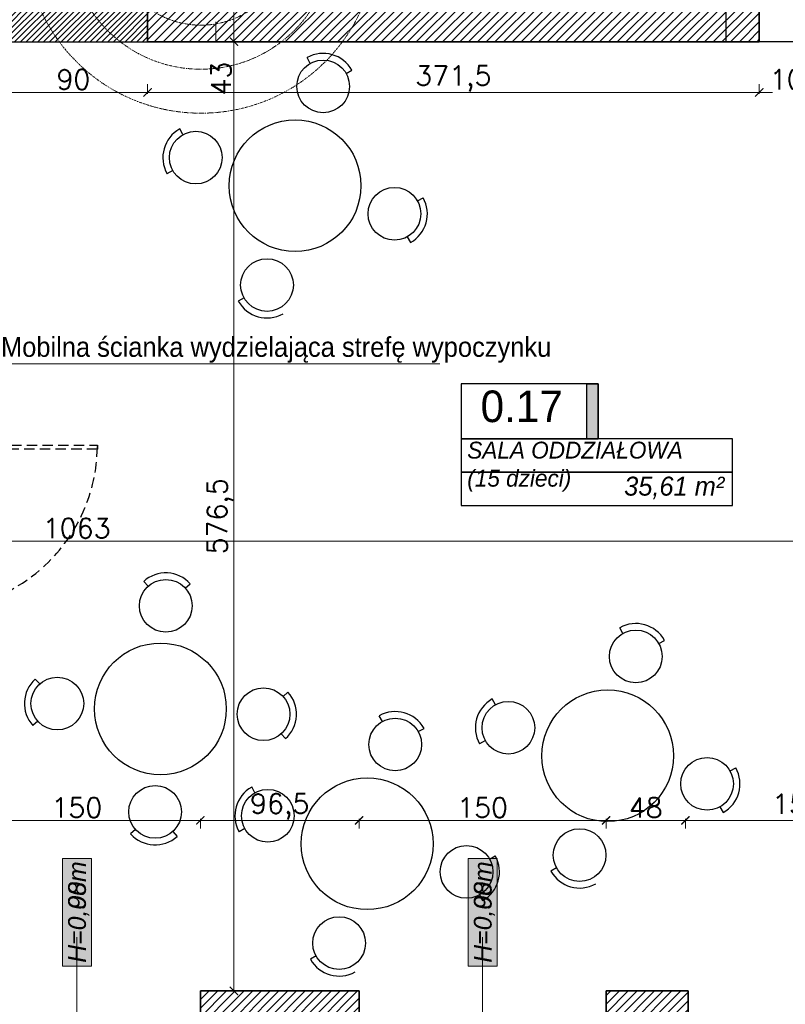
# Model space of a CAD drawing. Header units: millimetres. Extents: x -740 to 33545, y 5178 to 22494.
# Tile 109 of 256: x 9429 to 9894, y 9775 to 10373. Entities that reach past the tile are written whole.
import ezdxf
from ezdxf.lldxf.tags import DXFTag

# ---------------------------------------------------------------- set-up
doc = ezdxf.new("R2010")
doc.units = ezdxf.units.MM
doc.header["$MEASUREMENT"] = 0
for name, pattern in [('DASHDOT', [1, 0.5, -0.25, 0, -0.25]), ('DASHED2', [9.525, 6.35, -3.175]), ('DIVIDE2', [0.625, 0.25, -0.125, 0, -0.125, 0, -0.125])]:
    doc.linetypes.add(name, pattern=pattern)
doc.layers.get('Defpoints').update_dxf_attribs({"color": 252})
for name, color, linetype, lineweight in [('## went', 20, 'DIVIDE2', 15), ('_IS_Nawiew', 5, 'Continuous', 20), ('A_istniejące ściany', 252, 'Continuous', 35), ('A_l.przerywana', 252, 'ICAD_ISO03W100', 9), ('A_opisy', 252, 'Continuous', 15), ('l. przekrojowa', 252, 'Continuous', 30), ('l.wypełnien', 252, 'Continuous', 5), ('Nowe_820-G Rysunki Obrazki_Nr_pióra__23', 252, 'Continuous', 15), ('wymiarowanie', 252, 'Continuous', 9)]:
    doc.layers.add(name, color=color, linetype=linetype, lineweight=lineweight)
doc.layers.add('## went NIEWID', color=51, linetype='DASHDOT', lineweight=15, plot=False)
doc.layers.add('_I_EKO_PODKLAD 3', color=252, linetype='Continuous')
doc.layers.add('tabelki opis', color=252, linetype='Continuous')
doc.styles.add('ARIALL', font='GOTHIC.TTF', dxfattribs={"height": 40})
doc.styles.add('ROMANS', font='romans')
doc.styles.add('styl2', font='simplex.shx')
tags = doc.linetypes.add('ICAD_ISO03W100', pattern=[30, 12, -18]).pattern_tags.tags
tags[6:7] = [DXFTag(74, 4), DXFTag(75, 0), DXFTag(340, '0'), DXFTag(46, 1.0), DXFTag(50, 0.0), DXFTag(44, 0.0), DXFTag(45, 0.0)]
tags[4:5] = [DXFTag(74, 4), DXFTag(75, 0), DXFTag(340, '0'), DXFTag(46, 1.0), DXFTag(50, 0.0), DXFTag(44, 0.0), DXFTag(45, 0.0)]
doc.dimstyles.new('Skala 1-50', dxfattribs={"dimtxt": 12, "dimasz": 5, "dimexe": 1, "dimexo": 1, "dimgap": 1.5, "dimtad": 1, "dimdec": 1, "dimrnd": 0.5, "dimtxsty": 'styl2', "dimblk": 'ARCHTICK', "dimcen": 5, "dimadec": 0, "dimazin": 0, "dimtfac": 1, "dimtdec": 1, "dimtmove": 1, "dimatfit": 3, "dimldrblk": 'ARCHTICK', "dimfxl": 0, "dimlwd": -1, "dimlwe": -1, "dimarcsym": 0})

# ---------------------------------------------------------------- blocks, each defined once
blk = doc.blocks.new('_ArchTick')
at = {"color": 0, "linetype": 'ByBlock', "const_width": 0.15}
blk.add_lwpolyline([(-0.5, -0.5), (0.5, 0.5)], dxfattribs=at)
blk = doc.blocks.new('*D1187')
at = {"layer": 'Defpoints', "color": 0}
for p in [(9574.19, 10402.52), (9559.18, 10359.34), (9574.19, 10359.34)]:
    blk.add_point(p, dxfattribs=at)
at = {"layer": 'wymiarowanie', "color": 0}
for p, q in [((9564.18, 10402.52), (9558.18, 10402.52)), ((9559.18, 10402.52), (9559.18, 10359.34)), ((9564.18, 10359.34), (9558.18, 10359.34)), ((9559.18, 10359.34), (9559.18, 10326.72))]:
    blk.add_line(p, q, dxfattribs=at)
at = {"layer": 'wymiarowanie', "color": 0, "xscale": 5, "yscale": 5, "zscale": 5}
for p, rotation in [((9559.18, 10402.52), 90), ((9559.18, 10359.34), 270)]:
    blk.add_blockref('_ArchTick', p, dxfattribs=dict(at, rotation=rotation))
at = {"layer": 'wymiarowanie', "color": 0, "insert": (9551.38, 10336.94), "char_height": 12, "attachment_point": 5, "rotation": 90, "style": 'styl2'}
blk.add_mtext('43', dxfattribs=at)
blk = doc.blocks.new('*D1188')
at = {"layer": 'Defpoints', "color": 0}
for p in [(9574.19, 10359.34), (9559.18, 9782.76), (9587.01, 9782.76)]:
    blk.add_point(p, dxfattribs=at)
at = {"layer": 'wymiarowanie', "color": 0}
for p, q in [((9564.18, 10359.34), (9558.18, 10359.34)), ((9559.18, 10359.34), (9559.18, 9782.76)), ((9564.18, 9782.76), (9558.18, 9782.76))]:
    blk.add_line(p, q, dxfattribs=at)
at = {"layer": 'wymiarowanie', "color": 0, "xscale": 5, "yscale": 5, "zscale": 5}
for p, rotation in [((9559.18, 10359.34), 90), ((9559.18, 9782.76), 270)]:
    blk.add_blockref('_ArchTick', p, dxfattribs=dict(at, rotation=rotation))
at = {"layer": 'wymiarowanie', "color": 0, "insert": (9550.84, 10071.05), "char_height": 12, "attachment_point": 5, "rotation": 90, "style": 'styl2'}
blk.add_mtext('576,5', dxfattribs=at)
blk = doc.blocks.new('*D2227')
at = {"layer": 'Defpoints', "color": 0}
for p in [(8932.19, 10064.95), (9995.19, 10064.95), (8932.19, 10055.97)]:
    blk.add_point(p, dxfattribs=at)
at = {"layer": 'wymiarowanie', "color": 0}
for p, q in [((8932.19, 10060.97), (8932.19, 10054.97)), ((9995.19, 10060.97), (9995.19, 10054.97)), ((9995.19, 10055.97), (8932.19, 10055.97))]:
    blk.add_line(p, q, dxfattribs=at)
at = {"layer": 'wymiarowanie', "color": 0, "xscale": 5, "yscale": 5, "zscale": 5, "rotation": 180}
blk.add_blockref('_ArchTick', (8932.19, 10055.97), dxfattribs=at)
at = {"layer": 'wymiarowanie', "color": 0, "xscale": 5, "yscale": 5, "zscale": 5}
blk.add_blockref('_ArchTick', (9995.19, 10055.97), dxfattribs=at)
at = {"layer": 'wymiarowanie', "color": 0, "insert": (9463.69, 10063.77), "char_height": 12, "attachment_point": 5, "style": 'styl2'}
blk.add_mtext('1063', dxfattribs=at)
blk = doc.blocks.new('*D2624')
at = {"layer": 'Defpoints', "color": 0}
for p in [(9416.72, 10359.34), (9506.72, 10359.34), (9506.72, 10328.56)]:
    blk.add_point(p, dxfattribs=at)
at = {"layer": 'wymiarowanie', "color": 0}
for p, q in [((9416.72, 10333.56), (9416.72, 10327.56)), ((9506.72, 10333.56), (9506.72, 10327.56)), ((9416.72, 10328.56), (9506.72, 10328.56))]:
    blk.add_line(p, q, dxfattribs=at)
at = {"layer": 'wymiarowanie', "color": 0, "xscale": 5, "yscale": 5, "zscale": 5, "rotation": 180}
blk.add_blockref('_ArchTick', (9416.72, 10328.56), dxfattribs=at)
at = {"layer": 'wymiarowanie', "color": 0, "xscale": 5, "yscale": 5, "zscale": 5}
blk.add_blockref('_ArchTick', (9506.72, 10328.56), dxfattribs=at)
at = {"layer": 'wymiarowanie', "color": 0, "insert": (9461.72, 10336.36), "char_height": 12, "attachment_point": 5, "style": 'styl2'}
blk.add_mtext('90', dxfattribs=at)
blk = doc.blocks.new('*D2625')
at = {"layer": 'Defpoints', "color": 0}
for p in [(9506.72, 10359.34), (9878.19, 10359.34), (9878.19, 10328.56)]:
    blk.add_point(p, dxfattribs=at)
at = {"layer": 'wymiarowanie', "color": 0}
for p, q in [((9506.72, 10333.56), (9506.72, 10327.56)), ((9878.19, 10333.56), (9878.19, 10327.56)), ((9506.72, 10328.56), (9878.19, 10328.56))]:
    blk.add_line(p, q, dxfattribs=at)
at = {"layer": 'wymiarowanie', "color": 0, "xscale": 5, "yscale": 5, "zscale": 5, "rotation": 180}
blk.add_blockref('_ArchTick', (9506.72, 10328.56), dxfattribs=at)
at = {"layer": 'wymiarowanie', "color": 0, "xscale": 5, "yscale": 5, "zscale": 5}
blk.add_blockref('_ArchTick', (9878.19, 10328.56), dxfattribs=at)
at = {"layer": 'wymiarowanie', "color": 0, "insert": (9692.45, 10336.91), "char_height": 12, "attachment_point": 5, "style": 'styl2'}
blk.add_mtext('371,5', dxfattribs=at)
blk = doc.blocks.new('*D2626')
at = {"layer": 'Defpoints', "color": 0}
for p in [(9878.19, 10359.34), (9980.19, 10359.34), (9980.19, 10328.56)]:
    blk.add_point(p, dxfattribs=at)
at = {"layer": 'wymiarowanie', "color": 0}
for p, q in [((9878.19, 10333.56), (9878.19, 10327.56)), ((9980.19, 10333.56), (9980.19, 10327.56)), ((9878.19, 10328.56), (9886.18, 10328.56)), ((9980.19, 10328.56), (9913.95, 10328.56))]:
    blk.add_line(p, q, dxfattribs=at)
at = {"layer": 'wymiarowanie', "color": 0, "xscale": 5, "yscale": 5, "zscale": 5, "rotation": 180}
blk.add_blockref('_ArchTick', (9878.19, 10328.56), dxfattribs=at)
at = {"layer": 'wymiarowanie', "color": 0, "xscale": 5, "yscale": 5, "zscale": 5}
blk.add_blockref('_ArchTick', (9980.19, 10328.56), dxfattribs=at)
at = {"layer": 'wymiarowanie', "color": 0, "insert": (9900.07, 10336.36), "char_height": 12, "attachment_point": 5, "style": 'styl2'}
blk.add_mtext('102', dxfattribs=at)
blk = doc.blocks.new('*D2648')
at = {"layer": 'Defpoints', "color": 0}
for p in [(9538.82, 9886.31), (9388.82, 9782.76), (9538.82, 9782.76)]:
    blk.add_point(p, dxfattribs=at)
at = {"layer": 'wymiarowanie', "color": 0}
for p, q in [((9388.82, 9881.31), (9388.82, 9887.31)), ((9538.82, 9881.31), (9538.82, 9887.31)), ((9388.82, 9886.31), (9538.82, 9886.31))]:
    blk.add_line(p, q, dxfattribs=at)
at = {"layer": 'wymiarowanie', "color": 0, "xscale": 5, "yscale": 5, "zscale": 5, "rotation": 180}
blk.add_blockref('_ArchTick', (9388.82, 9886.31), dxfattribs=at)
at = {"layer": 'wymiarowanie', "color": 0, "xscale": 5, "yscale": 5, "zscale": 5}
blk.add_blockref('_ArchTick', (9538.82, 9886.31), dxfattribs=at)
at = {"layer": 'wymiarowanie', "color": 0, "insert": (9463.82, 9894.11), "char_height": 12, "attachment_point": 5, "style": 'styl2'}
blk.add_mtext('150', dxfattribs=at)
blk = doc.blocks.new('*D2649')
at = {"layer": 'Defpoints', "color": 0}
for p in [(9635.2, 9886.31), (9538.82, 9782.76), (9635.2, 9782.76)]:
    blk.add_point(p, dxfattribs=at)
at = {"layer": 'wymiarowanie', "color": 0}
for p, q in [((9538.82, 9881.31), (9538.82, 9887.31)), ((9635.2, 9881.31), (9635.2, 9887.31)), ((9538.82, 9886.31), (9635.2, 9886.31))]:
    blk.add_line(p, q, dxfattribs=at)
at = {"layer": 'wymiarowanie', "color": 0, "xscale": 5, "yscale": 5, "zscale": 5, "rotation": 180}
blk.add_blockref('_ArchTick', (9538.82, 9886.31), dxfattribs=at)
at = {"layer": 'wymiarowanie', "color": 0, "xscale": 5, "yscale": 5, "zscale": 5}
blk.add_blockref('_ArchTick', (9635.2, 9886.31), dxfattribs=at)
at = {"layer": 'wymiarowanie', "color": 0, "insert": (9587.01, 9894.66), "char_height": 12, "attachment_point": 5, "style": 'styl2'}
blk.add_mtext('96,5', dxfattribs=at)
blk = doc.blocks.new('*D2650')
at = {"layer": 'Defpoints', "color": 0}
for p in [(9785.2, 9886.31), (9635.2, 9782.76), (9785.2, 9782.76)]:
    blk.add_point(p, dxfattribs=at)
at = {"layer": 'wymiarowanie', "color": 0}
for p, q in [((9635.2, 9881.31), (9635.2, 9887.31)), ((9785.2, 9881.31), (9785.2, 9887.31)), ((9635.2, 9886.31), (9785.2, 9886.31))]:
    blk.add_line(p, q, dxfattribs=at)
at = {"layer": 'wymiarowanie', "color": 0, "xscale": 5, "yscale": 5, "zscale": 5, "rotation": 180}
blk.add_blockref('_ArchTick', (9635.2, 9886.31), dxfattribs=at)
at = {"layer": 'wymiarowanie', "color": 0, "xscale": 5, "yscale": 5, "zscale": 5}
blk.add_blockref('_ArchTick', (9785.2, 9886.31), dxfattribs=at)
at = {"layer": 'wymiarowanie', "color": 0, "insert": (9710.2, 9894.11), "char_height": 12, "attachment_point": 5, "style": 'styl2'}
blk.add_mtext('150', dxfattribs=at)
blk = doc.blocks.new('*D2651')
at = {"layer": 'Defpoints', "color": 0}
for p in [(9833.39, 9886.31), (9785.2, 9782.76), (9833.39, 9782.76)]:
    blk.add_point(p, dxfattribs=at)
at = {"layer": 'wymiarowanie', "color": 0}
for p, q in [((9785.2, 9881.31), (9785.2, 9887.31)), ((9833.39, 9881.31), (9833.39, 9887.31)), ((9785.2, 9886.31), (9833.39, 9886.31))]:
    blk.add_line(p, q, dxfattribs=at)
at = {"layer": 'wymiarowanie', "color": 0, "xscale": 5, "yscale": 5, "zscale": 5, "rotation": 180}
blk.add_blockref('_ArchTick', (9785.2, 9886.31), dxfattribs=at)
at = {"layer": 'wymiarowanie', "color": 0, "xscale": 5, "yscale": 5, "zscale": 5}
blk.add_blockref('_ArchTick', (9833.39, 9886.31), dxfattribs=at)
at = {"layer": 'wymiarowanie', "color": 0, "insert": (9809.3, 9894.11), "char_height": 12, "attachment_point": 5, "style": 'styl2'}
blk.add_mtext('48', dxfattribs=at)
blk = doc.blocks.new('*D2652')
at = {"layer": 'Defpoints', "color": 0}
for p in [(9985.02, 9886.31), (9833.39, 9782.76), (9985.02, 9782.76)]:
    blk.add_point(p, dxfattribs=at)
at = {"layer": 'wymiarowanie', "color": 0}
for p, q in [((9833.39, 9881.31), (9833.39, 9887.31)), ((9985.02, 9881.31), (9985.02, 9887.31)), ((9833.39, 9886.31), (9985.02, 9886.31))]:
    blk.add_line(p, q, dxfattribs=at)
at = {"layer": 'wymiarowanie', "color": 0, "xscale": 5, "yscale": 5, "zscale": 5, "rotation": 180}
blk.add_blockref('_ArchTick', (9833.39, 9886.31), dxfattribs=at)
at = {"layer": 'wymiarowanie', "color": 0, "xscale": 5, "yscale": 5, "zscale": 5}
blk.add_blockref('_ArchTick', (9985.02, 9886.31), dxfattribs=at)
at = {"layer": 'wymiarowanie', "color": 0, "insert": (9909.2, 9894.51), "char_height": 12, "attachment_point": 5, "style": 'styl2'}
blk.add_mtext('151,5', dxfattribs=at)
blk = doc.blocks.new('erdrrer')
at = {"layer": '## went', "color": 5, "linetype": 'Continuous', "lineweight": 15}
for p, q in [((341343.16, 163325.05), (341331.68, 163331.67)), ((341331.68, 163331.67), (341338.31, 163320.2)), ((341331.68, 163331.67), (341338.31, 163320.2)), ((341364.32, 163325.05), (341375.8, 163331.67)), ((341375.8, 163331.67), (341369.17, 163320.2)), ((341375.8, 163331.67), (341369.17, 163320.2)), ((341338.31, 163320.2), (341343.16, 163325.05)), ((341338.31, 163320.2), (341343.16, 163325.05)), ((341369.17, 163320.2), (341364.32, 163325.05)), ((341369.17, 163320.2), (341364.32, 163325.05)), ((341346.65, 163316.7), (341340.73, 163322.62)), ((341360.83, 163316.7), (341366.75, 163322.62)), ((341346.82, 163316.53), (341346.82, 163316.53)), ((341346.65, 163302.53), (341340.73, 163296.61)), ((341346.82, 163302.7), (341346.82, 163302.7)), ((341360.66, 163302.7), (341360.66, 163302.7)), ((341360.83, 163302.53), (341366.75, 163296.61)), ((341338.31, 163299.03), (341331.68, 163287.56)), ((341343.16, 163294.18), (341338.31, 163299.03)), ((341343.16, 163294.18), (341338.31, 163299.03)), ((341364.32, 163294.18), (341369.17, 163299.03)), ((341364.32, 163294.18), (341369.17, 163299.03)), ((341369.17, 163299.03), (341375.8, 163287.56)), ((341331.68, 163287.56), (341343.16, 163294.18)), ((341331.68, 163287.56), (341343.16, 163294.18)), ((341375.8, 163287.56), (341364.32, 163294.18)), ((341375.8, 163287.56), (341364.32, 163294.18))]:
    blk.add_line(p, q, dxfattribs=at)
at = {"layer": '## went', "color": 5, "linetype": 'Continuous', "const_width": 0.0165}
for points in [[(341331.68, 163331.67), (341338.31, 163320.2), (341343.16, 163325.05)], [(341375.8, 163331.67), (341369.17, 163320.2), (341364.32, 163325.05)], [(341331.68, 163287.56), (341343.16, 163294.18), (341338.31, 163299.03)], [(341375.8, 163287.56), (341364.32, 163294.18), (341369.17, 163299.03)]]:
    blk.add_lwpolyline(points, close=True, dxfattribs=at)
at = {"layer": '## went', "color": 5, "lineweight": 30}
for radius in [7.45, 5.44]:
    blk.add_circle((341353.74, 163309.62), radius, dxfattribs=at)
at = {"layer": '## went', "color": 5, "lineweight": 15}
blk.add_point((341353.74, 163309.62), dxfattribs=at)
blk.add_point((341353.74, 163309.62), dxfattribs=at)
at = {"layer": '## went NIEWID'}
for radius in [100, 75, 50]:
    blk.add_circle((341353.74, 163309.62), radius, dxfattribs=at)

msp = doc.modelspace()

# ---------------------------------------------------------------- hatches: boundary and pattern name
at = {"layer": 'A_opisy', "ltscale": 0.3}
for points in [[(9455.06, 9797.7), (9455.06, 9863.16), (9472.59, 9863.16), (9472.59, 9797.7)], [(9455.06, 9797.7), (9455.06, 9863.16), (9472.59, 9863.16), (9472.59, 9797.7)], [(9455.06, 9797.7), (9455.06, 9863.16), (9472.59, 9863.16), (9472.59, 9797.7)], [(9455.06, 9797.7), (9455.06, 9863.16), (9472.59, 9863.16), (9472.59, 9797.7)], [(9701.44, 9797.7), (9701.44, 9863.16), (9718.97, 9863.16), (9718.97, 9797.7)], [(9701.44, 9797.7), (9701.44, 9863.16), (9718.97, 9863.16), (9718.97, 9797.7)], [(9701.44, 9797.7), (9701.44, 9863.16), (9718.97, 9863.16), (9718.97, 9797.7)], [(9701.44, 9797.7), (9701.44, 9863.16), (9718.97, 9863.16), (9718.97, 9797.7)]]:
    msp.add_hatch(color=256, dxfattribs=at).paths.add_polyline_path(points)
at = {"layer": 'l.wypełnien'}
h = msp.add_hatch(dxfattribs=at)
h.set_pattern_fill('ANSI31', color=256, scale=20, style=0)
h.paths.add_polyline_path([(9416.72, 10402.52), (9416.72, 10359.34), (9506.72, 10359.34), (9506.72, 10402.52), (9417.07, 10402.52)])
h = msp.add_hatch(dxfattribs=at)
h.set_pattern_fill('ANSI31', color=256, scale=30, style=0)
h.paths.add_polyline_path([(10179.68, 10402.52), (10279.59, 10402.52), (10279.59, 10396.52), (10273.59, 10396.52), (10273.59, 10123.69), (10279.59, 10126.48), (10279.59, 10017.29), (10316.23, 10017.29), (10316.23, 9992.74), (10279.59, 9992.74), (10279.59, 9927.76), (10254.19, 9927.76), (10254.19, 10359.34), (10179.68, 10359.34)])
h.paths.add_polyline_path([(10260.11, 10246.37), (10272.71, 10246.37), (10272.71, 10279.87), (10260.11, 10279.87)], flags=24)
h.paths.add_polyline_path([(10504.8, 10309.84), (10504.8, 10297.84), (10504.8, 10254.75), (10504.8, 10017.29), (10504.8, 9992.74), (10504.8, 9927.76), (10529.35, 9927.76), (10529.35, 10281.34), (10542.35, 10281.34), (10542.35, 10359.34), (10636.35, 10359.34), (10635.51, 10402.52), (10504.8, 10402.52), (10504.8, 10396.52)])
h.paths.add_polyline_path([(10504.8, 10396.52), (10510.8, 10396.52), (10510.8, 10309.84), (10504.8, 10309.84)], flags=16)
h.paths.add_polyline_path([(10504.8, 10392.52), (10504.8, 10309.84), (10510.8, 10309.84), (10510.8, 10396.52), (10504.8, 10396.52)], flags=0)
h.paths.add_polyline_path([(10515.95, 10326.34), (10515.95, 10347.34), (10530.35, 10347.34), (10530.35, 10326.34)], flags=16)
h.paths.add_polyline_path([(10515.95, 10347.34), (10515.95, 10326.34), (10530.35, 10326.34), (10530.35, 10347.34)], flags=0)
h.paths.add_polyline_path([(10515.95, 10297.84), (10515.95, 10293.34), (10530.35, 10293.34), (10530.35, 10314.34), (10515.95, 10314.34), (10515.95, 10309.84)], flags=16)
h.paths.add_polyline_path([(10515.95, 10297.84), (10515.95, 10309.84), (10515.95, 10314.34), (10530.35, 10314.34), (10530.35, 10293.34), (10515.95, 10293.34)], flags=0)
h.paths.add_polyline_path([(10504.8, 10254.75), (10504.8, 10297.84), (10510.8, 10297.84), (10510.8, 10254.75)], flags=16)
h.paths.add_polyline_path([(10510.8, 10254.75), (10510.8, 10297.84), (10504.8, 10297.84), (10504.8, 10259.75), (10504.8, 10254.75)], flags=0)
h.paths.add_polyline_path([(10504.8, 10297.84), (10510.8, 10297.84), (10510.8, 10309.84), (10504.8, 10309.84)], flags=16)
h.paths.add_polyline_path([(10504.8, 10309.84), (10510.8, 10309.84), (10510.8, 10297.84), (10504.8, 10297.84)], flags=0)
h.paths.add_polyline_path([(10510.8, 10309.84), (10515.95, 10309.84), (10515.95, 10297.84), (10510.8, 10297.84)], flags=16)
h.paths.add_polyline_path([(10510.84, 10326.02), (10523.45, 10326.02), (10523.45, 10359.52), (10510.84, 10359.52)], flags=8)
h.paths.add_polyline_path([(10510.84, 10326.02), (10523.45, 10326.02), (10523.45, 10359.52), (10510.84, 10359.52)], flags=8)
h.paths.add_polyline_path([(9506.72, 10359.34), (9506.72, 10402.52), (9858.19, 10402.52), (9858.19, 10359.34)])
h.paths.add_polyline_path([(10000.19, 10359.34), (10089.09, 10359.34), (10089.09, 10402.52), (10000.19, 10402.52)])
h.paths.add_polyline_path([(10273.59, 10123.69), (10273.59, 10396.52), (10279.59, 10396.52), (10279.59, 10359.34), (10279.59, 10126.48)])
h.paths.add_polyline_path([(10372.72, 9992.74), (10372.72, 10017.29), (10316.23, 10017.29), (10316.23, 9992.74)])
h.paths.add_polyline_path([(9858.19, 10359.34), (9858.19, 10402.52), (9878.19, 10402.52), (9878.19, 10359.34)])
h.paths.add_polyline_path([(10000.19, 10359.34), (10000.19, 10402.52), (9980.19, 10402.52), (9980.19, 10359.34)])
h.paths.add_polyline_path([(10279.59, 9907.76), (10279.59, 9927.76), (10254.19, 9927.76), (10254.19, 9907.76)])
h.paths.add_polyline_path([(10529.35, 9907.76), (10529.35, 9927.76), (10504.8, 9927.76), (10504.8, 9907.76)])
h.paths.add_polyline_path([(10494.8, 10017.29), (10494.8, 9992.74), (10504.8, 9992.74), (10504.8, 10017.29)])
h = msp.add_hatch(dxfattribs=at)
h.set_pattern_fill('ANSI31', color=256, scale=30, style=0)
h.paths.add_polyline_path([(8887.19, 10131.59), (8887.19, 9739.58), (8988.77, 9739.58), (8988.77, 9782.76), (8932.19, 9782.76), (8932.19, 10131.59), (8913.43, 10131.59), (8902.43, 10131.59)])
h.paths.add_polyline_path([(10184.83, 9782.76), (10254.19, 9782.76), (10254.19, 9762.76), (10279.59, 9762.76), (10279.59, 9782.76), (10294.77, 9782.76), (10294.77, 9739.58), (10184.83, 9739.58)])
h.paths.add_polyline_path([(9635.2, 9739.58), (9635.2, 9782.76), (9538.82, 9782.76), (9538.82, 9739.58)])
h.paths.add_polyline_path([(9189.01, 9739.58), (9189.01, 9782.76), (9138.77, 9782.76), (9138.77, 9739.58)])
h.paths.add_polyline_path([(9835.02, 9739.58), (9835.02, 9782.76), (9785.2, 9782.76), (9785.2, 9739.58)])
h.paths.add_polyline_path([(10034.83, 9739.58), (10034.83, 9782.76), (9985.02, 9782.76), (9985.02, 9739.58)])
h.paths.add_polyline_path([(9388.82, 9739.58), (9388.82, 9782.76), (9339.01, 9782.76), (9339.01, 9739.58)])
h.paths.add_polyline_path([(10301.6, 9739.58), (10314.77, 9739.58), (10314.77, 9782.76), (10294.77, 9782.76), (10294.77, 9739.58)])
h.paths.add_polyline_path([(10254.19, 9762.76), (10279.59, 9762.76), (10279.59, 9782.76), (10254.19, 9782.76)])
at = {"layer": 'tabelki opis'}
msp.add_hatch(color=256, dxfattribs=at).paths.add_polyline_path([(9780.41, 10118.13), (9780.41, 10151.4), (9773.45, 10151.4), (9773.45, 10118.13)])

# ---------------------------------------------------------------- linework, layer by layer
at = {"layer": '_I_EKO_PODKLAD 3', "ltscale": 500}
for p, q in [((9605.57, 10346.14), (9603.62, 10349.63)), ((9605.57, 10346.14), (9603.62, 10349.63)), ((9627.34, 10339.99), (9630.83, 10341.94)), ((9627.34, 10339.99), (9630.83, 10341.94)), ((9528.19, 10302.87), (9526.24, 10306.36)), ((9528.19, 10302.87), (9526.24, 10306.36)), ((9522.03, 10281.09), (9518.54, 10279.14)), ((9522.03, 10281.09), (9518.54, 10279.14)), ((9670.62, 10262.61), (9674.11, 10264.56)), ((9670.62, 10262.61), (9674.11, 10264.56)), ((9664.46, 10240.83), (9666.42, 10237.34)), ((9664.46, 10240.83), (9666.42, 10237.34)), ((9565.31, 10203.71), (9561.82, 10201.76)), ((9565.31, 10203.71), (9561.82, 10201.76)), ((9507.07, 10028.54), (9504.39, 10031.52)), ((9507.07, 10028.54), (9504.39, 10031.52)), ((9529.66, 10027.38), (9532.63, 10030.06)), ((9529.66, 10027.38), (9532.63, 10030.06)), ((9795.41, 9999.85), (9793.46, 10003.34)), ((9795.41, 9999.85), (9793.46, 10003.34)), ((9817.19, 9993.7), (9820.68, 9995.65)), ((9817.19, 9993.7), (9820.68, 9995.65)), ((9441.22, 9969.17), (9438.55, 9972.14)), ((9441.22, 9969.17), (9438.55, 9972.14)), ((9589.04, 9961.54), (9592.01, 9964.22)), ((9589.04, 9961.54), (9592.01, 9964.22)), ((9718.03, 9956.58), (9716.08, 9960.07)), ((9718.03, 9956.58), (9716.08, 9960.07)), ((9440.06, 9946.57), (9437.09, 9943.89)), ((9440.06, 9946.57), (9437.09, 9943.89)), ((9649.35, 9946.38), (9647.4, 9949.87)), ((9649.35, 9946.38), (9647.4, 9949.87)), ((9671.13, 9940.23), (9674.62, 9942.18)), ((9671.13, 9940.23), (9674.62, 9942.18)), ((9587.87, 9938.94), (9590.55, 9935.97)), ((9587.87, 9938.94), (9590.55, 9935.97)), ((9711.88, 9934.8), (9708.39, 9932.85)), ((9711.88, 9934.8), (9708.39, 9932.85)), ((9860.46, 9916.32), (9863.96, 9918.27)), ((9860.46, 9916.32), (9863.96, 9918.27)), ((9571.97, 9903.11), (9570.02, 9906.6)), ((9571.97, 9903.11), (9570.02, 9906.6)), ((9854.31, 9894.54), (9856.26, 9891.05)), ((9854.31, 9894.54), (9856.26, 9891.05)), ((9499.43, 9880.73), (9496.46, 9878.05)), ((9499.43, 9880.73), (9496.46, 9878.05)), ((9565.82, 9881.33), (9562.33, 9879.38)), ((9565.82, 9881.33), (9562.33, 9879.38)), ((9522.03, 9879.56), (9524.71, 9876.59)), ((9522.03, 9879.56), (9524.71, 9876.59)), ((9714.4, 9862.85), (9717.89, 9864.8)), ((9714.4, 9862.85), (9717.89, 9864.8)), ((9755.15, 9857.42), (9751.66, 9855.47)), ((9755.15, 9857.42), (9751.66, 9855.47)), ((9708.25, 9841.07), (9710.2, 9837.58)), ((9708.25, 9841.07), (9710.2, 9837.58)), ((9609.09, 9803.95), (9605.6, 9802)), ((9609.09, 9803.95), (9605.6, 9802))]:
    msp.add_line(p, q, dxfattribs=at)
at = {"layer": '_I_EKO_PODKLAD 3', "color": 252, "ltscale": 500}
for p, q in [((9605.57, 10346.14), (9603.62, 10349.63)), ((9605.57, 10346.14), (9603.62, 10349.63)), ((9627.34, 10339.99), (9630.83, 10341.94)), ((9627.34, 10339.99), (9630.83, 10341.94)), ((9528.19, 10302.87), (9526.24, 10306.36)), ((9528.19, 10302.87), (9526.24, 10306.36)), ((9522.03, 10281.09), (9518.54, 10279.14)), ((9522.03, 10281.09), (9518.54, 10279.14)), ((9670.62, 10262.61), (9674.11, 10264.56)), ((9670.62, 10262.61), (9674.11, 10264.56)), ((9664.46, 10240.83), (9666.42, 10237.34)), ((9664.46, 10240.83), (9666.42, 10237.34)), ((9565.31, 10203.71), (9561.82, 10201.76)), ((9565.31, 10203.71), (9561.82, 10201.76)), ((9507.07, 10028.54), (9504.39, 10031.52)), ((9507.07, 10028.54), (9504.39, 10031.52)), ((9529.66, 10027.38), (9532.63, 10030.06)), ((9529.66, 10027.38), (9532.63, 10030.06)), ((9795.41, 9999.85), (9793.46, 10003.34)), ((9795.41, 9999.85), (9793.46, 10003.34)), ((9817.19, 9993.7), (9820.68, 9995.65)), ((9817.19, 9993.7), (9820.68, 9995.65)), ((9441.22, 9969.17), (9438.55, 9972.14)), ((9441.22, 9969.17), (9438.55, 9972.14)), ((9589.04, 9961.54), (9592.01, 9964.22)), ((9589.04, 9961.54), (9592.01, 9964.22)), ((9718.03, 9956.58), (9716.08, 9960.07)), ((9718.03, 9956.58), (9716.08, 9960.07)), ((9440.06, 9946.57), (9437.09, 9943.89)), ((9440.06, 9946.57), (9437.09, 9943.89)), ((9649.35, 9946.38), (9647.4, 9949.87)), ((9649.35, 9946.38), (9647.4, 9949.87)), ((9671.13, 9940.23), (9674.62, 9942.18)), ((9671.13, 9940.23), (9674.62, 9942.18)), ((9587.87, 9938.94), (9590.55, 9935.97)), ((9587.87, 9938.94), (9590.55, 9935.97)), ((9711.88, 9934.8), (9708.39, 9932.85)), ((9711.88, 9934.8), (9708.39, 9932.85)), ((9860.46, 9916.32), (9863.96, 9918.27)), ((9860.46, 9916.32), (9863.96, 9918.27)), ((9571.97, 9903.11), (9570.02, 9906.6)), ((9571.97, 9903.11), (9570.02, 9906.6)), ((9854.31, 9894.54), (9856.26, 9891.05)), ((9854.31, 9894.54), (9856.26, 9891.05)), ((9499.43, 9880.73), (9496.46, 9878.05)), ((9499.43, 9880.73), (9496.46, 9878.05)), ((9565.82, 9881.33), (9562.33, 9879.38)), ((9565.82, 9881.33), (9562.33, 9879.38)), ((9522.03, 9879.56), (9524.71, 9876.59)), ((9522.03, 9879.56), (9524.71, 9876.59)), ((9714.4, 9862.85), (9717.89, 9864.8)), ((9714.4, 9862.85), (9717.89, 9864.8)), ((9755.15, 9857.42), (9751.66, 9855.47)), ((9755.15, 9857.42), (9751.66, 9855.47)), ((9708.25, 9841.07), (9710.2, 9837.58)), ((9708.25, 9841.07), (9710.2, 9837.58)), ((9609.09, 9803.95), (9605.6, 9802)), ((9609.09, 9803.95), (9605.6, 9802))]:
    msp.add_line(p, q, dxfattribs=at)
at = {"layer": '_I_EKO_PODKLAD 3', "linetype": 'DASHED2'}
msp.add_lwpolyline([(9476.25, 10111.84), (9376.25, 10111.84), (9376.25, 10114.34), (9476.25, 10114.34), (9476.25, 10111.84)], dxfattribs=at)
msp.add_lwpolyline([(9476.25, 10111.84), (9376.25, 10111.84), (9376.25, 10114.34), (9476.25, 10114.34), (9476.25, 10111.84)], dxfattribs=at)
at = {"layer": '_I_EKO_PODKLAD 3', "ltscale": 500}
for centre, radius in [((9613.38, 10332.18), 16), ((9613.38, 10332.18), 16), ((9596.33, 10271.85), 40), ((9596.33, 10271.85), 40), ((9536, 10288.9), 16), ((9536, 10288.9), 16), ((9656.65, 10254.8), 16), ((9656.65, 10254.8), 16), ((9579.27, 10211.52), 16), ((9579.27, 10211.52), 16), ((9517.78, 10016.66), 16), ((9517.78, 10016.66), 16), ((9803.22, 9985.89), 16), ((9803.22, 9985.89), 16), ((9514.55, 9954.05), 40), ((9514.55, 9954.05), 40), ((9451.94, 9957.29), 16), ((9451.94, 9957.29), 16), ((9577.16, 9950.82), 16), ((9577.16, 9950.82), 16), ((9786.17, 9925.56), 40), ((9786.17, 9925.56), 40), ((9725.84, 9942.61), 16), ((9725.84, 9942.61), 16), ((9657.16, 9932.42), 16), ((9657.16, 9932.42), 16), ((9846.5, 9908.51), 16), ((9846.5, 9908.51), 16), ((9640.11, 9872.09), 40), ((9640.11, 9872.09), 40), ((9511.32, 9891.45), 16), ((9511.32, 9891.45), 16), ((9579.78, 9889.14), 16), ((9579.78, 9889.14), 16), ((9769.12, 9865.23), 16), ((9769.12, 9865.23), 16), ((9700.44, 9855.04), 16), ((9700.44, 9855.04), 16), ((9623.06, 9811.76), 16), ((9623.06, 9811.76), 16)]:
    msp.add_circle(centre, radius, dxfattribs=at)
at = {"layer": '_I_EKO_PODKLAD 3', "color": 252, "ltscale": 500}
for centre, radius in [((9613.38, 10332.18), 16), ((9613.38, 10332.18), 16), ((9596.33, 10271.85), 40), ((9596.33, 10271.85), 40), ((9536, 10288.9), 16), ((9536, 10288.9), 16), ((9656.65, 10254.8), 16), ((9656.65, 10254.8), 16), ((9579.27, 10211.52), 16), ((9579.27, 10211.52), 16), ((9517.78, 10016.66), 16), ((9517.78, 10016.66), 16), ((9803.22, 9985.89), 16), ((9803.22, 9985.89), 16), ((9514.55, 9954.05), 40), ((9514.55, 9954.05), 40), ((9451.94, 9957.29), 16), ((9451.94, 9957.29), 16), ((9577.16, 9950.82), 16), ((9577.16, 9950.82), 16), ((9786.17, 9925.56), 40), ((9786.17, 9925.56), 40), ((9725.84, 9942.61), 16), ((9725.84, 9942.61), 16), ((9657.16, 9932.42), 16), ((9657.16, 9932.42), 16), ((9846.5, 9908.51), 16), ((9846.5, 9908.51), 16), ((9640.11, 9872.09), 40), ((9640.11, 9872.09), 40), ((9511.32, 9891.45), 16), ((9511.32, 9891.45), 16), ((9579.78, 9889.14), 16), ((9579.78, 9889.14), 16), ((9769.12, 9865.23), 16), ((9769.12, 9865.23), 16), ((9700.44, 9855.04), 16), ((9700.44, 9855.04), 16), ((9623.06, 9811.76), 16), ((9623.06, 9811.76), 16)]:
    msp.add_circle(centre, radius, dxfattribs=at)
at = {"layer": '_I_EKO_PODKLAD 3', "ltscale": 500}
for centre, start, end in [((9613.38, 10332.18), 29.21625, 119.21625), ((9613.38, 10332.18), 29.21625, 119.21625), ((9536, 10288.9), 119.21625, 209.21625), ((9536, 10288.9), 119.21625, 209.21625), ((9656.65, 10254.8), 299.21625, 29.21625), ((9656.65, 10254.8), 299.21625, 29.21625), ((9579.27, 10211.52), 209.21625, 299.21625), ((9579.27, 10211.52), 209.21625, 299.21625), ((9517.78, 10016.66), 42.04495, 132.04495), ((9517.78, 10016.66), 42.04495, 132.04495), ((9803.22, 9985.89), 29.21625, 119.21625), ((9803.22, 9985.89), 29.21625, 119.21625), ((9451.94, 9957.29), 132.04495, 222.04495), ((9451.94, 9957.29), 132.04495, 222.04495), ((9577.16, 9950.82), 312.04495, 42.04495), ((9577.16, 9950.82), 312.04495, 42.04495), ((9725.84, 9942.61), 119.21625, 209.21625), ((9725.84, 9942.61), 119.21625, 209.21625), ((9657.16, 9932.42), 29.21625, 119.21625), ((9657.16, 9932.42), 29.21625, 119.21625), ((9846.5, 9908.51), 299.21625, 29.21625), ((9846.5, 9908.51), 299.21625, 29.21625), ((9579.78, 9889.14), 119.21625, 209.21625), ((9579.78, 9889.14), 119.21625, 209.21625), ((9511.32, 9891.45), 222.04495, 312.04495), ((9511.32, 9891.45), 222.04495, 312.04495), ((9700.44, 9855.04), 299.21625, 29.21625), ((9700.44, 9855.04), 299.21625, 29.21625), ((9769.12, 9865.23), 209.21625, 299.21625), ((9769.12, 9865.23), 209.21625, 299.21625), ((9623.06, 9811.76), 209.21625, 299.21625), ((9623.06, 9811.76), 209.21625, 299.21625)]:
    msp.add_arc(centre, 20, start, end, dxfattribs=at)
at = {"layer": '_I_EKO_PODKLAD 3', "color": 252, "ltscale": 500}
for centre, start, end in [((9613.38, 10332.18), 29.21625, 119.21625), ((9613.38, 10332.18), 29.21625, 119.21625), ((9536, 10288.9), 119.21625, 209.21625), ((9536, 10288.9), 119.21625, 209.21625), ((9656.65, 10254.8), 299.21625, 29.21625), ((9656.65, 10254.8), 299.21625, 29.21625), ((9579.27, 10211.52), 209.21625, 299.21625), ((9579.27, 10211.52), 209.21625, 299.21625), ((9517.78, 10016.66), 42.04495, 132.04495), ((9517.78, 10016.66), 42.04495, 132.04495), ((9803.22, 9985.89), 29.21625, 119.21625), ((9803.22, 9985.89), 29.21625, 119.21625), ((9451.94, 9957.29), 132.04495, 222.04495), ((9451.94, 9957.29), 132.04495, 222.04495), ((9577.16, 9950.82), 312.04495, 42.04495), ((9577.16, 9950.82), 312.04495, 42.04495), ((9725.84, 9942.61), 119.21625, 209.21625), ((9725.84, 9942.61), 119.21625, 209.21625), ((9657.16, 9932.42), 29.21625, 119.21625), ((9657.16, 9932.42), 29.21625, 119.21625), ((9846.5, 9908.51), 299.21625, 29.21625), ((9846.5, 9908.51), 299.21625, 29.21625), ((9579.78, 9889.14), 119.21625, 209.21625), ((9579.78, 9889.14), 119.21625, 209.21625), ((9511.32, 9891.45), 222.04495, 312.04495), ((9511.32, 9891.45), 222.04495, 312.04495), ((9700.44, 9855.04), 299.21625, 29.21625), ((9700.44, 9855.04), 299.21625, 29.21625), ((9769.12, 9865.23), 209.21625, 299.21625), ((9769.12, 9865.23), 209.21625, 299.21625), ((9623.06, 9811.76), 209.21625, 299.21625), ((9623.06, 9811.76), 209.21625, 299.21625)]:
    msp.add_arc(centre, 20, start, end, dxfattribs=at)
at = {"layer": '_I_EKO_PODKLAD 3', "linetype": 'DASHED2'}
msp.add_arc((9376.25, 10114.34), 100, 268.56746, 0.50373, dxfattribs=at)
msp.add_arc((9376.25, 10114.34), 100, 268.56746, 0.50373, dxfattribs=at)
at = {"layer": 'A_istniejące ściany'}
msp.add_line((9878.19, 10359.34), (9878.19, 10402.52), dxfattribs=at)
for points in [[(9506.72, 10402.52), (9506.72, 10359.34)], [(9506.72, 10359.34), (9878.19, 10359.34)], [(9635.2, 9782.76), (9538.82, 9782.76)], [(9538.82, 9782.76), (9538.82, 9739.58)], [(9635.2, 9739.58), (9635.2, 9782.76)], [(9835.02, 9782.76), (9785.2, 9782.76)], [(9785.2, 9782.76), (9785.2, 9739.58)], [(9835.02, 9739.58), (9835.02, 9782.76)]]:
    msp.add_lwpolyline(points, dxfattribs=at)
at = {"layer": 'A_l.przerywana', "lineweight": 30, "ltscale": 0.3}
msp.add_lwpolyline([(9858.19, 10402.52), (10000.19, 10402.52), (10000.19, 10359.34), (9858.19, 10359.34)], close=True, dxfattribs=at)
at = {"layer": 'A_l.przerywana', "ltscale": 0.3}
for points in [[(9548.27, 10359.34), (9548.27, 10371.34)], [(9980.19, 10371.34), (9980.19, 10359.34), (9878.19, 10359.34), (9878.19, 10371.34)]]:
    msp.add_lwpolyline(points, dxfattribs=at)
at = {"layer": 'A_opisy'}
for p, q in [((9463.82, 9681.91), (9463.82, 9815.38)), ((9710.2, 9681.91), (9710.2, 9815.38))]:
    msp.add_line(p, q, dxfattribs=at)
at = {"layer": 'A_opisy', "ltscale": 0.3}
for points in [[(9455.06, 9797.7), (9455.06, 9863.16), (9472.59, 9863.16), (9472.59, 9797.7)], [(9455.06, 9797.7), (9455.06, 9863.16), (9472.59, 9863.16), (9472.59, 9797.7)], [(9455.06, 9797.7), (9455.06, 9863.16), (9472.59, 9863.16), (9472.59, 9797.7)], [(9455.06, 9797.7), (9455.06, 9863.16), (9472.59, 9863.16), (9472.59, 9797.7)], [(9701.44, 9797.7), (9701.44, 9863.16), (9718.97, 9863.16), (9718.97, 9797.7)], [(9701.44, 9797.7), (9701.44, 9863.16), (9718.97, 9863.16), (9718.97, 9797.7)], [(9701.44, 9797.7), (9701.44, 9863.16), (9718.97, 9863.16), (9718.97, 9797.7)], [(9701.44, 9797.7), (9701.44, 9863.16), (9718.97, 9863.16), (9718.97, 9797.7)]]:
    msp.add_lwpolyline(points, close=True, dxfattribs=at)
at = {"layer": 'l. przekrojowa'}
msp.add_lwpolyline([(9416.72, 10359.34), (9506.72, 10359.34), (9506.72, 10402.52), (9416.72, 10402.52)], close=True, dxfattribs=at)
at = {"layer": 'Nowe_820-G Rysunki Obrazki_Nr_pióra__23', "linetype": 'Continuous', "lineweight": 15}
msp.add_lwpolyline([(9634.43, 10359.34), (9596.33, 10359.34)], dxfattribs=at)
at = {"layer": 'tabelki opis'}
for points in [[(9780.41, 10151.4), (9697.25, 10151.4), (9697.25, 10118.13), (9780.41, 10118.13), (9780.41, 10151.4)], [(9697.25, 10097.86), (9861.99, 10097.86), (9861.99, 10118.13), (9697.25, 10118.13), (9697.25, 10097.86)], [(9697.25, 10077.58), (9861.99, 10077.58), (9861.99, 10097.86), (9697.25, 10097.86), (9697.25, 10077.58)]]:
    msp.add_lwpolyline(points, dxfattribs=at)
msp.add_lwpolyline([(9780.41, 10118.13), (9773.45, 10118.13), (9773.45, 10151.4), (9780.41, 10151.4)], close=True, dxfattribs=at)
at = {"layer": 'wymiarowanie'}
msp.add_line((9377.5, 10163.55), (9684.14, 10163.55), dxfattribs=at)

# ---------------------------------------------------------------- block references
at = {"layer": '_IS_Nawiew', "xscale": 1.0688, "yscale": 1.0688, "zscale": 1.0688}
msp.add_blockref('erdrrer', (-355299.78, -164122.54), dxfattribs=at)

# ---------------------------------------------------------------- texts
at = {"layer": 'A_opisy', "ltscale": 0.3, "char_height": 10.8, "width": 109.7533, "attachment_point": 1, "rotation": 90, "style": 'ARIALL'}
for s, insert in [('\\pi43.41246;{\\fArial|b0|i1|c238|p34;153}\\P\\pi43.29366;{\\fArial|b0|i1|c238|p34;175}', (9448.73, 9636.58)), ('\\pi43.41246;{\\fArial|b0|i1|c238|p34;153}\\P\\pi43.29366;{\\fArial|b0|i1|c238|p34;175}', (9695.11, 9636.58)), ('{\\fArial|b0|i1|c238|p34;H=0,00m}', (9458.51, 9799.82)), ('{\\fArial|b0|i1|c238|p34;H=0,98m}', (9458.51, 9799.82)), ('{\\fArial|b0|i1|c238|p34;H=0,00m}', (9704.89, 9799.82)), ('{\\fArial|b0|i1|c238|p34;H=0,98m}', (9704.89, 9799.82))]:
    msp.add_mtext(s, dxfattribs=dict(at, insert=insert))
at = {"layer": 'tabelki opis', "attachment_point": 1}
for s, insert, char_height, width in [('{\\fCentury Gothic|b0|i0|c238|p34;0.17}', (9708.98, 10147.44), 19.2, 56.7), ('{\\fCentury Gothic|b0|i1|c238|p34;SALA ODDZIAŁOWA}\\P{\\fCentury Gothic|b0|i1|c238|p34;(15 dzieci)}', (9700.89, 10116.35), 10.24, 164.736), ('{\\fCentury Gothic|b0|i1|c238|p34;35,61 m²}', (9796.17, 10095.1), 11.52, 68.7387)]:
    msp.add_mtext(s, dxfattribs=dict(at, insert=insert, char_height=char_height, width=width))
at = {"layer": 'wymiarowanie', "char_height": 12, "width": 621.5287, "attachment_point": 1}
for s, insert in [('\\pi11.65274;{\\fCentury Gothic|b0|i0|c238|p34;Warstwa tynkarska - wyprawa dekoracyjna z tynku silikonowego o strukturze }\\pi12.21674;{\\fCentury Gothic|b0|i0|c238|p34;baranka o uziarnieniu 1,5 lub 2mm; kolor wg NCS:S1002-G50Y}\\P\\pi419.66474;{\\fCentury Gothic|b0|i0|c238|p34;grubość styropianu 20cm}\\P\\pi621.52874;{\\fCentury Gothic|b0|i0|c238|p34; }', (5416.61, 10370.91)), ('\\pi452.88074;{\\fCentury Gothic|b0|i0|c238|p34;Parapety zewnętrzne}\\P\\pi223.76474;{\\fCentury Gothic|b0|i0|c238|p34; z blachy stalowej powlekanej w kolorze RAL 7016}', (5416.61, 10228.95)), ('\\pi463.76474;{\\fCentury Gothic|b0|i0|c238|p34;Obróbka cokołowa}\\P\\pi223.76474;{\\fCentury Gothic|b0|i0|c238|p34; z blachy stalowej powlekanej w kolorze RAL 7016}', (5416.61, 10130.15))]:
    msp.add_mtext(s, dxfattribs=dict(at, insert=insert))
at = {"layer": 'wymiarowanie', "linetype": 'Continuous', "insert": (9751.95, 10179.9), "char_height": 12, "width": 327.6277, "attachment_point": 3, "style": 'ROMANS'}
msp.add_mtext('{\\fCentury Gothic|b0|i0|c238|p0;Mobilna ścianka wydzielająca strefę }{\\fCentury Gothic|b0|i0|c238|p0;wypoczynku}\\P{\\fCentury Gothic|b0|i0|c238|p0; }', dxfattribs=at)

# ---------------------------------------------------------------- dimensions: what is measured, and where the dimension line sits
at = {"layer": 'wymiarowanie'}
dim = msp.add_linear_dim(base=(9559.18, 10359.34), p1=(9574.19, 10402.52), p2=(9574.19, 10359.34), angle=90, dimstyle='Skala 1-50', dxfattribs=at)
dim.commit()
dim.dimension.update_dxf_attribs({"geometry": '*D1187', "text_midpoint": (9559.18, 10336.94), "dimtype": 160})
for base, p1, p2, picture, middle in [((9506.72, 10328.56), (9416.72, 10359.34), (9506.72, 10359.34), '*D2624', (9461.72, 10336.36)), ((9878.19, 10328.56), (9506.72, 10359.34), (9878.19, 10359.34), '*D2625', (9692.45, 10336.91)), ((8932.19, 10055.97), (9995.19, 10064.95), (8932.19, 10064.95), '*D2227', (9463.69, 10063.77)), ((9538.82, 9886.31), (9388.82, 9782.76), (9538.82, 9782.76), '*D2648', (9463.82, 9894.11)), ((9635.2, 9886.31), (9538.82, 9782.76), (9635.2, 9782.76), '*D2649', (9587.01, 9894.66)), ((9785.2, 9886.31), (9635.2, 9782.76), (9785.2, 9782.76), '*D2650', (9710.2, 9894.11)), ((9833.39, 9886.31), (9785.2, 9782.76), (9833.39, 9782.76), '*D2651', (9809.3, 9894.11)), ((9985.02, 9886.31), (9833.39, 9782.76), (9985.02, 9782.76), '*D2652', (9909.2, 9894.51))]:
    dim = msp.add_linear_dim(base=base, p1=p1, p2=p2, dimstyle='Skala 1-50', dxfattribs=at)
    dim.commit()
    dim.dimension.update_dxf_attribs({"geometry": picture, "text_midpoint": middle})
dim = msp.add_linear_dim(base=(9559.18, 9782.76), p1=(9574.19, 10359.34), p2=(9587.01, 9782.76), angle=90, dimstyle='Skala 1-50', dxfattribs=at)
dim.commit()
dim.dimension.update_dxf_attribs({"geometry": '*D1188', "text_midpoint": (9550.84, 10071.05)})
dim = msp.add_linear_dim(base=(9980.19, 10328.56), p1=(9878.19, 10359.34), p2=(9980.19, 10359.34), dimstyle='Skala 1-50', dxfattribs=at)
dim.commit()
dim.dimension.update_dxf_attribs({"geometry": '*D2626', "text_midpoint": (9900.07, 10328.56), "dimtype": 160})

doc.saveas('drawing.dxf')
